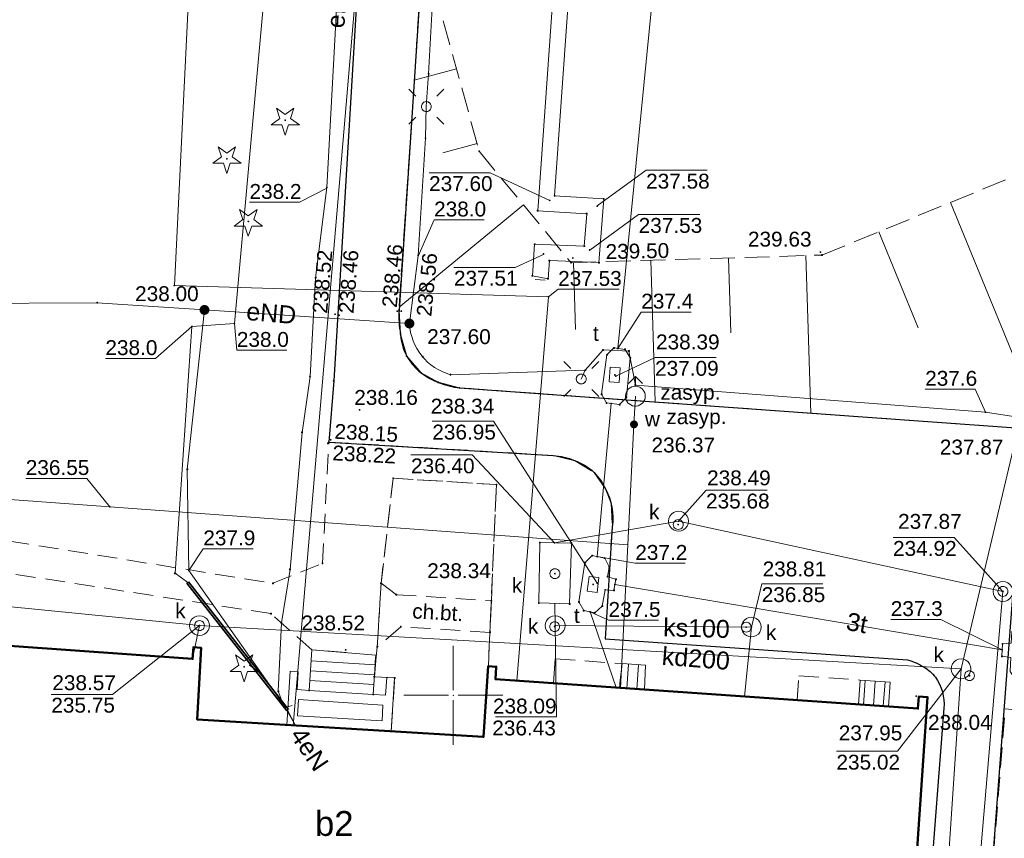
# Model space of a CAD drawing. Header units: metres. Extents: x 6603648 to 6604252, y 5739748 to 5740166.
# Tile 93 of 114: x 6604128 to 6604178, y 5739943 to 5739984. Entities that reach past the tile are written whole.
import ezdxf
from ezdxf.enums import TextEntityAlignment as Align

# ---------------------------------------------------------------- set-up
doc = ezdxf.new("R2010")
doc.units = ezdxf.units.M
doc.header["$PDSIZE"] = 0.75
for name, pattern in [('ARK_LIN', [50, 50, 0]), ('PRZER2-1', [1.5, 1, -0.5]), ('PRZER2_5-1', [1.75, 1.25, -0.5])]:
    doc.linetypes.add(name, pattern=pattern)
doc.layers.get('0').update_dxf_attribs({"linetype": 'CONTINUOUS'})
for name, color, linetype, lineweight, true_color in [('GESBTO', 7, 'CONTINUOUS', 18, 0x0a0909), ('GESBZO', 7, 'CONTINUOUS', 50, 0x0a0909), ('GESBZO_O', 7, 'CONTINUOUS', 50, 0x0a0909), ('GESSCH', 7, 'CONTINUOUS', 18, 0x0a0909), ('GSLKRW', 7, 'CONTINUOUS', 25, 0x0a0909), ('GSPPRB', 7, 'CONTINUOUS', 18, 0x0a0909), ('GSPRDI', 7, 'CONTINUOUS', 18, 0x008000), ('GSPWPS', 7, 'CONTINUOUS', 13, 0x0a0909), ('GSPWPS_O', 7, 'CONTINUOUS', 13, 0x0a0909), ('GSSINN', 7, 'CONTINUOUS', 18, 0x0a0909), ('GSSKOD', 7, 'CONTINUOUS', 18, 0x0a0909), ('GSSKOD_O', 7, 'CONTINUOUS', 18, 0x0a0909), ('GSSSCH', 7, 'CONTINUOUS', 18, 0x0a0909), ('GSSZSN', 7, 'CONTINUOUS', 18, 0x0a0909), ('GULCNP', 7, 'CONTINUOUS', 18, 0xd200d2), ('GULENN', 1, 'CONTINUOUS', 18, 0xff0000), ('GULENN_O', 1, 'CONTINUOUS', 18, 0xff0000), ('GULEOR', 1, 'CONTINUOUS', 35, 0xff0000), ('GULEWN', 1, 'CONTINUOUS', 18, 0xff0000), ('GULKDP', 7, 'CONTINUOUS', 18, 0x803300), ('GULKDP_O', 7, 'CONTINUOUS', 18, 0x803300), ('GULKSP', 7, 'CONTINUOUS', 18, 0x803300), ('GULKSP_O', 7, 'CONTINUOUS', 18, 0x803300), ('GULTPR', 7, 'CONTINUOUS', 18, 0xff9100), ('GULTPR_O', 7, 'CONTINUOUS', 18, 0xff9100), ('GULWOP', 5, 'CONTINUOUS', 18, 0x0000ff), ('GUPCZC', 7, 'CONTINUOUS', 18, 0x0a0909), ('GUPISL', 7, 'CONTINUOUS', 18, 0x0a0909), ('GUPKSD', 7, 'CONTINUOUS', 18, 0x803300), ('GUPKWZ', 7, 'CONTINUOUS', 18, 0x0a0909), ('GUPKWZ_O', 7, 'CONTINUOUS', 18, 0x0a0909), ('GUPTWZ', 7, 'CONTINUOUS', 18, 0x0a0909), ('GUPTWZ_O', 7, 'CONTINUOUS', 18, 0x0a0909), ('GUPWDT', 7, 'CONTINUOUS', 18, 0x0a0909), ('GUSIKP', 7, 'CONTINUOUS', 18, 0x0a0909)]:
    doc.layers.add(name, color=color, linetype=linetype, lineweight=lineweight, true_color=true_color)
for name, color, linetype, true_color in [('GUPCSH', 7, 'CONTINUOUS', 0xd200d2), ('GUPCSH_O', 7, 'CONTINUOUS', 0xd200d2), ('GUPESH', 1, 'CONTINUOUS', 0xff0000), ('GUPESH_O', 1, 'CONTINUOUS', 0xff0000), ('GUPEUI', 7, 'CONTINUOUS', 0x0a0909), ('GUPKSH', 7, 'CONTINUOUS', 0x803300), ('GUPKSH_O', 7, 'CONTINUOUS', 0x803300), ('GUPTSH', 7, 'CONTINUOUS', 0xff9100), ('GUPTSH_O', 7, 'CONTINUOUS', 0xff9100), ('GUPWSH', 5, 'CONTINUOUS', 0x0000ff), ('GUPWSH_O', 5, 'CONTINUOUS', 0x0000ff), ('GUPWZA', 7, 'CONTINUOUS', 0x0a0909), ('GUPWZA_O', 7, 'CONTINUOUS', 0x0a0909)]:
    doc.layers.add(name, color=color, linetype=linetype, true_color=true_color)
doc.layers.add('PKT_ARK', color=7, linetype='ARK_LIN', lineweight=18)
doc.styles.add('Arial', font='arial.ttf')

# ---------------------------------------------------------------- blocks, each defined once
blk = doc.blocks.new('GSPPRB0')
at = {"color": 0, "lineweight": 18}
blk.add_lwpolyline([(-0.007955, 0.0225), (0.007955, 0.0225), (0.0225, 0.007955), (0.0225, -0.007955), (0.007955, -0.0225), (-0.007955, -0.0225), (-0.0225, -0.007955), (-0.0225, 0.007955)], close=True, dxfattribs=at)
blk = doc.blocks.new('GSPWPS1')
blk.add_hatch(color=0).paths.add_polyline_path([(0, 0.045), (-0.011647, 0.043467), (-0.0225, 0.038971), (-0.03182, 0.03182), (-0.038971, 0.0225), (-0.043467, 0.011647), (-0.045, 0), (-0.043467, -0.011647), (-0.038971, -0.0225), (-0.03182, -0.03182), (-0.0225, -0.038971), (-0.011647, -0.043467), (0, -0.045), (0.011647, -0.043467), (0.0225, -0.038971), (0.03182, -0.03182), (0.038971, -0.0225), (0.043467, -0.011647), (0.045, 0), (0.043467, 0.011647), (0.038971, 0.0225), (0.03182, 0.03182), (0.0225, 0.038971), (0.011647, 0.043467)])
blk = doc.blocks.new('GUPISL1_4')
at = {"color": 0}
blk.add_lwpolyline([(0.25, 0), (0.241481, -0.064705), (0.216506, -0.125), (0.176777, -0.176777), (0.125, -0.216506), (0.064705, -0.241481), (0, -0.25), (-0.064705, -0.241481), (-0.125, -0.216506), (-0.176777, -0.176777), (-0.216506, -0.125), (-0.241481, -0.064705), (-0.25, 0), (-0.241481, 0.064705), (-0.216506, 0.125), (-0.176777, 0.176777), (-0.125, 0.216506), (-0.064705, 0.241481), (0, 0.25), (0.064705, 0.241481), (0.125, 0.216506), (0.176777, 0.176777), (0.216506, 0.125), (0.241481, 0.064705)], close=True, dxfattribs=at)
blk = doc.blocks.new('GUPISL1_10')
at = {"color": 0}
for points in [[(-0.883883, 0.883883), (-0.53033, 0.53033)], [(0.883883, 0.883883), (0.53033, 0.53033)], [(-0.883883, -0.883883), (-0.53033, -0.53033)], [(0.883883, -0.883883), (0.53033, -0.53033)]]:
    blk.add_lwpolyline(points, dxfattribs=at)
blk.add_lwpolyline([(0.25, 0), (0.234922, -0.085505), (0.19151, -0.160697), (0.125, -0.216507), (0.064705, -0.241482), (0, -0.25), (-0.064705, -0.241482), (-0.125, -0.216507), (-0.183262, -0.170042), (-0.225242, -0.10847), (-0.247207, -0.03726), (-0.247207, 0.03726), (-0.225242, 0.10847), (-0.183262, 0.170042), (-0.125, 0.216507), (-0.05563, 0.243732), (0.018682, 0.2493), (0.091335, 0.232718), (0.155872, 0.195458), (0.20656, 0.14083), (0.238893, 0.07369)], close=True, dxfattribs=at)
blk = doc.blocks.new('GUPEUI1')
blk.add_hatch(color=0).paths.add_polyline_path([(0, 0.25), (-0.064705, 0.241481), (-0.125, 0.216506), (-0.176777, 0.176777), (-0.216506, 0.125), (-0.241481, 0.064705), (-0.25, 0), (-0.241481, -0.064705), (-0.216506, -0.125), (-0.176777, -0.176777), (-0.125, -0.216506), (-0.064705, -0.241481), (0, -0.25), (0.064705, -0.241481), (0.125, -0.216506), (0.176777, -0.176777), (0.216506, -0.125), (0.241481, -0.064705), (0.25, 0), (0.241481, 0.064705), (0.216506, 0.125), (0.176777, 0.176777), (0.125, 0.216506), (0.064705, 0.241481)])
blk = doc.blocks.new('GUPTSH1')
blk.add_hatch(color=0).paths.add_polyline_path([(0, 0.045), (-0.011647, 0.043467), (-0.0225, 0.038971), (-0.03182, 0.03182), (-0.038971, 0.0225), (-0.043467, 0.011647), (-0.045, 0), (-0.043467, -0.011647), (-0.038971, -0.0225), (-0.03182, -0.03182), (-0.0225, -0.038971), (-0.011647, -0.043467), (0, -0.045), (0.011647, -0.043467), (0.0225, -0.038971), (0.03182, -0.03182), (0.038971, -0.0225), (0.043467, -0.011647), (0.045, 0), (0.043467, 0.011647), (0.038971, 0.0225), (0.03182, 0.03182), (0.0225, 0.038971), (0.011647, 0.043467)])
blk = doc.blocks.new('GUPWDT1')
at = {"color": 0}
blk.add_lwpolyline([(0.5, 0), (0.492404, -0.086824), (0.469846, -0.17101), (0.433013, -0.25), (0.383022, -0.321394), (0.321394, -0.383022), (0.25, -0.433013), (0.17101, -0.469846), (0.086824, -0.492404), (0, -0.5), (-0.086824, -0.492404), (-0.17101, -0.469846), (-0.25, -0.433013), (-0.32743, -0.377875), (-0.393027, -0.309079), (-0.444418, -0.229113), (-0.479746, -0.140866), (-0.497736, -0.047528), (-0.497736, 0.047528), (-0.479746, 0.140866), (-0.444418, 0.229113), (-0.393027, 0.309079), (-0.32743, 0.377875), (-0.25, 0.433013), (-0.163534, 0.4725), (-0.071157, 0.494911), (0.023791, 0.499434), (0.117879, 0.485906), (0.207708, 0.454816), (0.290028, 0.407288), (0.361867, 0.34504), (0.420627, 0.27032), (0.464184, 0.185831), (0.490964, 0.094626)], close=True, dxfattribs=at)
for points in [[(0.5, 0), (1, 0)], [(0.646447, 0.353553), (1, 0), (0.646447, -0.353553)]]:
    blk.add_lwpolyline(points, dxfattribs=at)
blk = doc.blocks.new('GUPWZA1')
blk.add_hatch(color=0).paths.add_polyline_path([(0, 0.2), (-0.051764, 0.193185), (-0.1, 0.173205), (-0.141421, 0.141421), (-0.173205, 0.1), (-0.193185, 0.051764), (-0.2, 0), (-0.193185, -0.051764), (-0.173205, -0.1), (-0.141421, -0.141421), (-0.1, -0.173205), (-0.051764, -0.193185), (0, -0.2), (0.051764, -0.193185), (0.1, -0.173205), (0.141421, -0.141421), (0.173205, -0.1), (0.193185, -0.051764), (0.2, 0), (0.193185, 0.051764), (0.173205, 0.1), (0.141421, 0.141421), (0.1, 0.173205), (0.051764, 0.193185)])
blk = doc.blocks.new('GUPWSH1')
blk.add_hatch(color=0).paths.add_polyline_path([(0, 0.045), (-0.011647, 0.043467), (-0.0225, 0.038971), (-0.03182, 0.03182), (-0.038971, 0.0225), (-0.043467, 0.011647), (-0.045, 0), (-0.043467, -0.011647), (-0.038971, -0.0225), (-0.03182, -0.03182), (-0.0225, -0.038971), (-0.011647, -0.043467), (0, -0.045), (0.011647, -0.043467), (0.0225, -0.038971), (0.03182, -0.03182), (0.038971, -0.0225), (0.043467, -0.011647), (0.045, 0), (0.043467, 0.011647), (0.038971, 0.0225), (0.03182, 0.03182), (0.0225, 0.038971), (0.011647, 0.043467)])
blk = doc.blocks.new('GUPESH1')
blk.add_hatch(color=0).paths.add_polyline_path([(0, 0.045), (-0.011647, 0.043467), (-0.0225, 0.038971), (-0.03182, 0.03182), (-0.038971, 0.0225), (-0.043467, 0.011647), (-0.045, 0), (-0.043467, -0.011647), (-0.038971, -0.0225), (-0.03182, -0.03182), (-0.0225, -0.038971), (-0.011647, -0.043467), (0, -0.045), (0.011647, -0.043467), (0.0225, -0.038971), (0.03182, -0.03182), (0.038971, -0.0225), (0.043467, -0.011647), (0.045, 0), (0.043467, 0.011647), (0.038971, 0.0225), (0.03182, 0.03182), (0.0225, 0.038971), (0.011647, 0.043467)])
blk = doc.blocks.new('GUPKWZ1_1')
at = {"color": 0}
blk.add_lwpolyline([(0.25, 0), (0.241481, -0.064705), (0.216506, -0.125), (0.176777, -0.176777), (0.125, -0.216506), (0.064705, -0.241481), (0, -0.25), (-0.064705, -0.241481), (-0.125, -0.216506), (-0.176777, -0.176777), (-0.216506, -0.125), (-0.241481, -0.064705), (-0.25, 0), (-0.241481, 0.064705), (-0.216506, 0.125), (-0.176777, 0.176777), (-0.125, 0.216506), (-0.064705, 0.241481), (0, 0.25), (0.064705, 0.241481), (0.125, 0.216506), (0.176777, 0.176777), (0.216506, 0.125), (0.241481, 0.064705)], close=True, dxfattribs=at)
blk = doc.blocks.new('GUPKSD1_1')
at = {"color": 0}
blk.add_lwpolyline([(0.5, 0), (0.482963, -0.12941), (0.433013, -0.25), (0.353553, -0.353553), (0.25, -0.433013), (0.12941, -0.482963), (0, -0.5), (-0.12941, -0.482963), (-0.25, -0.433013), (-0.353553, -0.353553), (-0.433013, -0.25), (-0.482963, -0.12941), (-0.5, 0), (-0.482963, 0.12941), (-0.433013, 0.25), (-0.353553, 0.353553), (-0.25, 0.433013), (-0.12941, 0.482963), (0, 0.5), (0.12941, 0.482963), (0.25, 0.433013), (0.353553, 0.353553), (0.433013, 0.25), (0.482963, 0.12941)], close=True, dxfattribs=at)
blk = doc.blocks.new('GSPRDI1')
blk.add_hatch(color=0).paths.add_polyline_path([(-0.045, 0), (-0.042798, -0.013906), (-0.036406, -0.02645), (-0.02645, -0.036406), (-0.013906, -0.042798), (0, -0.045), (0.013906, -0.042798), (0.02645, -0.036406), (0.036406, -0.02645), (0.042798, -0.013906), (0.045, 0), (0.042798, 0.013906), (0.036406, 0.02645), (0.02645, 0.036406), (0.013906, 0.042798), (0, 0.045), (-0.013906, 0.042798), (-0.02645, 0.036406), (-0.036406, 0.02645), (-0.042798, 0.013906)])
at = {"color": 0}
blk.add_lwpolyline([(0.088531, -0.272471), (-0.231778, -0.713338), (-0.231778, -0.168396), (-0.750048, 0), (-0.231778, 0.168396), (-0.231778, 0.713338), (0.088531, 0.272471), (0.606801, 0.440867), (0.286493, 0), (0.606801, -0.440867)], close=True, dxfattribs=at)
blk = doc.blocks.new('GUPTWZ1_3')
at = {"color": 0}
blk.add_lwpolyline([(0.375, -0.25), (-0.375, -0.25), (-0.375, 0.25), (0.375, 0.25)], close=True, dxfattribs=at)
blk = doc.blocks.new('GUPCSH1')
blk.add_hatch(color=0).paths.add_polyline_path([(0, 0.045), (-0.011647, 0.043467), (-0.0225, 0.038971), (-0.03182, 0.03182), (-0.038971, 0.0225), (-0.043467, 0.011647), (-0.045, 0), (-0.043467, -0.011647), (-0.038971, -0.0225), (-0.03182, -0.03182), (-0.0225, -0.038971), (-0.011647, -0.043467), (0, -0.045), (0.011647, -0.043467), (0.0225, -0.038971), (0.03182, -0.03182), (0.038971, -0.0225), (0.043467, -0.011647), (0.045, 0), (0.043467, 0.011647), (0.038971, 0.0225), (0.03182, 0.03182), (0.0225, 0.038971), (0.011647, 0.043467)])
blk = doc.blocks.new('GUPCZC1')
at = {"color": 0}
blk.add_lwpolyline([(0, 0.25), (0, -0.25)], dxfattribs=at)
blk = doc.blocks.new('GUPKSH1')
blk.add_hatch(color=0).paths.add_polyline_path([(0, 0.045), (-0.011647, 0.043467), (-0.0225, 0.038971), (-0.03182, 0.03182), (-0.038971, 0.0225), (-0.043467, 0.011647), (-0.045, 0), (-0.043467, -0.011647), (-0.038971, -0.0225), (-0.03182, -0.03182), (-0.0225, -0.038971), (-0.011647, -0.043467), (0, -0.045), (0.011647, -0.043467), (0.0225, -0.038971), (0.03182, -0.03182), (0.038971, -0.0225), (0.043467, -0.011647), (0.045, 0), (0.043467, 0.011647), (0.038971, 0.0225), (0.03182, 0.03182), (0.0225, 0.038971), (0.011647, 0.043467)])
blk = doc.blocks.new('ASS_SYM', base_point=(826.5, 303.25))
at = {"layer": 'PKT_ARK'}
for p, q in [((826.5, 303.5), (826.5, 305.75)), ((826.25, 303.25), (824, 303.25)), ((826.75, 303.25), (829, 303.25)), ((826.5, 303), (826.5, 300.75))]:
    blk.add_line(p, q, dxfattribs=at)
blk.add_point((826.5, 303.25), dxfattribs=at)
blk.add_point((826.5, 303.25), dxfattribs=at)

msp = doc.modelspace()

# ---------------------------------------------------------------- linework, layer by layer
at = {"layer": 'GESBTO', "color": 18, "linetype": 'Continuous', "lineweight": 18, "true_color": 0x0a0909}
for points in [[(6604146.875, 5739948.179), (6604147.04, 5739950.874), (6604146.641, 5739950.899), (6604146.586, 5739950.001), (6604145.965, 5739950.04), (6604142.735, 5739950.245), (6604142.125, 5739950.284), (6604142.18, 5739951.182), (6604141.781, 5739951.207), (6604141.615, 5739948.502)], [(6604146.407, 5739948.709), (6604146.456, 5739949.508), (6604142.194, 5739949.779), (6604142.145, 5739948.97)]]:
    msp.add_lwpolyline(points, close=True, dxfattribs=at)
at = {"layer": 'GESBZO', "color": 18, "linetype": 'Continuous', "lineweight": 50, "true_color": 0x0a0909}
msp.add_lwpolyline([(6604115.79, 5739953.34), (6604136.86, 5739951.83), (6604136.9, 5739952.42), (6604137.29, 5739952.39), (6604137.1, 5739948.78), (6604151.52, 5739947.9), (6604151.76, 5739951.46), (6604152.16, 5739951.44), (6604152.13, 5739950.81), (6604173.41, 5739949.33), (6604173.46, 5739949.94), (6604173.9, 5739949.9), (6604172.74, 5739932.92), (6604172.34, 5739932.95), (6604172.39, 5739933.58), (6604151.08, 5739935.02), (6604151.04, 5739934.4), (6604150.7, 5739934.43), (6604151.03, 5739939.23), (6604136.53, 5739940.27), (6604136.19, 5739935.43), (6604135.79, 5739935.46), (6604135.84, 5739936.13), (6604114.56, 5739937.59)], dxfattribs=at)
at = {"layer": 'GESSCH', "color": 18, "linetype": 'Continuous', "lineweight": 18, "true_color": 0x0a0909}
for points in [[(6604158.513, 5739951.597), (6604158.372, 5739950.375), (6604159.63, 5739950.289), (6604159.685, 5739951.51)], [(6604170.503, 5739950.767), (6604170.417, 5739949.535), (6604171.92, 5739949.425), (6604172.005, 5739950.667)]]:
    msp.add_lwpolyline(points, close=True, dxfattribs=at)
for points in [[(6604158.751, 5739950.349), (6604158.835, 5739951.573)], [(6604159.25, 5739950.315), (6604159.333, 5739951.536)], [(6604170.67, 5739949.517), (6604170.76, 5739950.75)], [(6604171.169, 5739949.48), (6604171.259, 5739950.717)], [(6604171.667, 5739949.444), (6604171.758, 5739950.684)]]:
    msp.add_lwpolyline(points, dxfattribs=at)
at = {"layer": 'GSLKRW', "color": 18, "linetype": 'Continuous', "lineweight": 25, "true_color": 0x0a0909}
for points in [[(6604145.315, 5739988.27), (6604143.972, 5739965.844), (6604143.726, 5739962.763), (6604155.032, 5739962.089, -0.076932), (6604156.107, 5739961.831, -0.111167), (6604157.1, 5739961.221, -0.067989), (6604157.666, 5739960.412, -0.161454), (6604158.005, 5739958.488), (6604157.658, 5739952.85), (6604172.893, 5739951.785, -0.080573), (6604173.72, 5739951.412, -0.099312), (6604174.291, 5739950.913, -0.172392), (6604174.722, 5739949.351), (6604173.698, 5739936.058), (6604173.652, 5739935.387), (6604174.172, 5739934.377), (6604172.678, 5739916.084, -0.051974), (6604171.854, 5739914.817, -0.059256), (6604171.07, 5739913.991, -0.043991), (6604169.676, 5739913.183, -0.140697), (6604166.968, 5739912.558)], [(6604148.399, 5739986.581), (6604147.264, 5739969.405, 0.055073), (6604147.338, 5739968.196, 0.110661), (6604147.65, 5739967.092, 0.095497), (6604148.377, 5739966.247, 0.12544), (6604150.313, 5739965.495), (6604178.821, 5739963.436), (6604176.732, 5739935.899), (6604177.262, 5739934.439), (6604177.103, 5739932.988, -0.000534), (6604175.654, 5739910.842, 0.001247), (6604171.323, 5739847.012), (6604169.64, 5739820.693), (6604168.154, 5739796.539), (6604167.977, 5739793.74)]]:
    msp.add_lwpolyline(points, format="xyb", dxfattribs=at)
at = {"layer": 'GSSINN', "color": 18, "linetype": 'PRZER2-1', "lineweight": 18, "true_color": 0x0a0909}
for points in [[(6604146.97, 5739960.94), (6604152.176, 5739960.617), (6604151.768, 5739951.466), (6604151.517, 5739947.895), (6604146.875, 5739948.179), (6604147.04, 5739950.874), (6604146.022, 5739950.938), (6604146.164, 5739952.43), (6604146.359, 5739955.644)], [(6604155.138, 5739951.839), (6604158.513, 5739951.597), (6604158.372, 5739950.375), (6604155.052, 5739950.607)], [(6604167.322, 5739949.753), (6604167.418, 5739950.985), (6604170.503, 5739950.767), (6604170.417, 5739949.535)]]:
    msp.add_lwpolyline(points, close=True, dxfattribs=at)
at = {"layer": 'GSSKOD', "color": 18, "linetype": 'PRZER2-1', "lineweight": 18, "true_color": 0x0a0909}
for points in [[(6604102.441, 5739960.035), (6604102.549, 5739961.648), (6604115.781, 5739959.672), (6604140.908, 5739955.645), (6604143.408, 5739956.655), (6604143.726, 5739962.763), (6604155.032, 5739962.089), (6604156.107, 5739961.831), (6604157.1, 5739961.221), (6604157.666, 5739960.412), (6604157.951, 5739959.667), (6604158.005, 5739958.488), (6604157.658, 5739952.85)], [(6604155.138, 5739951.839), (6604155.052, 5739950.607), (6604152.123, 5739950.809), (6604152.167, 5739951.438), (6604151.768, 5739951.466), (6604151.844, 5739953.168), (6604151.915, 5739954.759), (6604152.176, 5739960.617), (6604146.97, 5739960.94), (6604146.359, 5739955.644), (6604146.164, 5739952.43), (6604146.022, 5739950.938), (6604146.092, 5739952.028), (6604142.866, 5739952.294), (6604140.809, 5739954.113), (6604115.585, 5739957.998), (6604114.708, 5739946.311), (6604113.176, 5739946.427), (6604114.029, 5739958.287), (6604102.441, 5739960.035)]]:
    msp.add_lwpolyline(points, dxfattribs=at)
for points in [[(6604146.359, 5739955.644), (6604147.131, 5739955.07), (6604151.915, 5739954.759), (6604151.844, 5739953.168), (6604147.353, 5739953.454), (6604146.164, 5739952.43)], [(6604178.561, 5739933.243), (6604177.124, 5739933.306), (6604177.262, 5739934.439), (6604176.732, 5739935.899), (6604177.81, 5739949.32), (6604179.862, 5739949.117), (6604178.662, 5739934.608)]]:
    msp.add_lwpolyline(points, close=True, dxfattribs=at)
at = {"layer": 'GSSSCH', "color": 18, "linetype": 'Continuous', "lineweight": 18, "true_color": 0x0a0909}
msp.add_lwpolyline([(6604142.735, 5739950.245), (6604145.965, 5739950.04), (6604146.092, 5739952.028), (6604142.866, 5739952.294)], close=True, dxfattribs=at)
for points in [[(6604146.06, 5739951.533), (6604142.83, 5739951.738)], [(6604146.028, 5739951.034), (6604142.799, 5739951.239)], [(6604145.997, 5739950.535), (6604142.767, 5739950.74)]]:
    msp.add_lwpolyline(points, dxfattribs=at)
at = {"layer": 'GSSZSN', "color": 18, "linetype": 'PRZER2_5-1', "lineweight": 18, "true_color": 0x0a0909}
msp.add_lwpolyline([(6604148.564, 5739987.355), (6604148.399, 5739986.581), (6604147.264, 5739969.405, 0.055073), (6604147.338, 5739968.196, 0.110661), (6604147.65, 5739967.092, 0.095497), (6604148.377, 5739966.247, 0.12544), (6604150.313, 5739965.495), (6604178.821, 5739963.436), (6604182.964, 5739963.309), (6604183.209, 5739974.557), (6604183.062, 5739980.375)], format="xyb", dxfattribs=at)
msp.add_lwpolyline([(6604148.564, 5739987.355), (6604151.304, 5739977.418), (6604155.938, 5739971.799), (6604168.573, 5739972.183), (6604178.861, 5739976.4), (6604183.062, 5739980.375), (6604182.964, 5739963.309), (6604178.821, 5739963.436), (6604150.313, 5739965.495), (6604149.237, 5739965.774), (6604148.377, 5739966.247), (6604147.65, 5739967.092), (6604147.338, 5739968.196), (6604147.264, 5739969.405), (6604148.399, 5739986.581)], close=True, dxfattribs=at)
at = {"layer": 'GSSZSN', "color": 18, "linetype": 'Continuous', "lineweight": 18, "true_color": 0x0a0909}
for points in [[(6604150.157, 5739981.576), (6604148.03, 5739980.99)], [(6604151.195, 5739977.812), (6604149.476, 5739977.338)], [(6604153.528, 5739974.72), (6604147.274, 5739969.562)], [(6604175.053, 5739974.839), (6604179.738, 5739963.408)], [(6604171.439, 5739973.358), (6604173.422, 5739968.52)], [(6604163.863, 5739972.04), (6604163.977, 5739968.27)], [(6604167.766, 5739972.158), (6604168.007, 5739964.217)], [(6604156.056, 5739971.803), (6604156.158, 5739968.434)], [(6604159.96, 5739971.921), (6604160.176, 5739964.783)]]:
    msp.add_lwpolyline(points, dxfattribs=at)
at = {"layer": 'GULCNP', "color": 212, "linetype": 'Continuous', "lineweight": 18, "true_color": 0xd200d2}
for points in [[(6603992.57, 5740076.067), (6603991.705, 5740062.837), (6604028.721, 5740060.449), (6604053.766, 5740058.48), (6604054.299, 5740061.341), (6604094.212, 5740058.67), (6604120.643, 5740056.9), (6604120.165, 5740049.819), (6604129.199, 5740049.21), (6604128.63, 5740016.231), (6604139.865, 5740014.146), (6604139.683, 5740012.752), (6604136.939, 5739990.983), (6604135.946, 5739970.649), (6604154.792, 5739970.086), (6604153.198, 5739950.735)], [(6604155.105, 5739975.17), (6604156.596, 5739996.262), (6604158.049, 5740017.814), (6604149.384, 5740018.406), (6604146.081, 5740018.63), (6604129.513, 5740019.734), (6604128.662, 5740018.989)], [(6604128.662, 5740018.989), (6604146.028, 5740017.832), (6604149.335, 5740017.608), (6604157.197, 5740017.071), (6604155.798, 5739996.317), (6604154.25, 5739974.42)], [(6604156.722, 5739974.27), (6604156.599, 5739972.635), (6604154.095, 5739972.735), (6604153.982, 5739971.139), (6604154.774, 5739970.994), (6604154.838, 5739971.905), (6604157.339, 5739971.805), (6604157.58, 5739975.019)], [(6604157.58, 5739975.019), (6604155.105, 5739975.17)], [(6604154.25, 5739974.42), (6604156.722, 5739974.27)]]:
    msp.add_lwpolyline(points, dxfattribs=at)
at = {"layer": 'GULENN', "color": 1, "linetype": 'Continuous', "lineweight": 18, "true_color": 0xff0000}
for points in [[(6604136.616, 5739955.679), (6604135.977, 5739956.146), (6604136.828, 5739968.586), (6604138.965, 5739968.729), (6604143.496, 5740018.64), (6604144.866, 5740031.62)], [(6604141.872, 5739949.483), (6604141.494, 5739949.365), (6604141.177, 5739950.199), (6604141.338, 5739953.653), (6604141.774, 5739956.343), (6604142.376, 5739963.246), (6604142.779, 5739966.065), (6604143.06, 5739971.041), (6604143.629, 5739975.594), (6604144.575, 5739993.256), (6604145.305, 5739993.241), (6604145.826, 5739993.201), (6604149.022, 5739992.935), (6604149.665, 5739992.808), (6604150.523, 5739993.405), (6604163.067, 5739992.357), (6604163.099, 5739993.267)], [(6604114.25, 5739939.758), (6604110.717, 5739939.897), (6604106.056, 5739940.364), (6604103.11, 5739940.635), (6604103.83, 5739951.121), (6604104.527, 5739967.258), (6604104.906, 5739969.787), (6604110.404, 5739969.437), (6604117.744, 5739969.564), (6604125.172, 5739969.743), (6604132.052, 5739969.78), (6604137.461, 5739969.419)], [(6604142.042, 5739948.476), (6604141.461, 5739949.495), (6604136.674, 5739956.29), (6604136.592, 5739961.39), (6604137.461, 5739969.419)], [(6604137.461, 5739969.419), (6604147.787, 5739968.736)], [(6604142.042, 5739948.476), (6604141.646, 5739949.249)]]:
    msp.add_lwpolyline(points, dxfattribs=at)
at = {"layer": 'GULEOR', "color": 1, "linetype": 'Continuous', "lineweight": 35, "true_color": 0xff0000}
for points in [[(6604136.577, 5739955.648), (6604141.607, 5739949.218)], [(6604141.686, 5739949.279), (6604136.656, 5739955.71)]]:
    msp.add_lwpolyline(points, dxfattribs=at)
at = {"layer": 'GULEWN', "color": 1, "linetype": 'Continuous', "lineweight": 18, "true_color": 0xff0000}
msp.add_lwpolyline([(6604149.201, 5739989.498), (6604148.755, 5739981.318), (6604148.638, 5739979.665), (6604148.6, 5739978.074), (6604148.234, 5739972.166), (6604147.787, 5739968.736)], dxfattribs=at)
msp.add_lwpolyline([(6604147.787, 5739968.736, 0.322705), (6604149.859, 5739966.157), (6604156.646, 5739966.383), (6604156.445, 5739965.938), (6604156.646, 5739966.383), (6604157.546, 5739967.401), (6604158.847, 5739967.347), (6604159.172, 5739965.633), (6604176.813, 5739964.266), (6604180.285, 5739963.726), (6604180.349, 5739961.557), (6604180.285, 5739963.726), (6604187.609, 5739965.093)], format="xyb", dxfattribs=at)
at = {"layer": 'GULKDP', "color": 36, "linetype": 'Continuous', "lineweight": 18, "true_color": 0x803300}
for points in [[(6604175.583, 5739951.329), (6604178.453, 5739963.381)], [(6604115.502, 5739955.666), (6604137.21, 5739953.511), (6604175.583, 5739951.329), (6604174.062, 5739928.404)], [(6604136.864, 5739951.835), (6604137.21, 5739953.511)]]:
    msp.add_lwpolyline(points, dxfattribs=at)
at = {"layer": 'GULKSP', "color": 36, "linetype": 'Continuous', "lineweight": 18, "true_color": 0x803300}
for points in [[(6604155.1, 5739957.683), (6604161.35, 5739958.775), (6604177.695, 5739955.232), (6604175.833, 5739933.35), (6604173.589, 5739900.599), (6604171.207, 5739865.264), (6604170.865, 5739828.95), (6604168.627, 5739793.696)], [(6604164.675, 5739949.936), (6604165.018, 5739953.438), (6604155.134, 5739953.51), (6604155.113, 5739954.628)]]:
    msp.add_lwpolyline(points, dxfattribs=at)
at = {"layer": 'GULTPR', "color": 30, "linetype": 'Continuous', "lineweight": 18, "true_color": 0xff9100}
for points in [[(6604141.932, 5739948.482), (6604155.423, 5740106.548), (6604158.075, 5740132.167)], [(6604158.294, 5739967.476), (6604163.449, 5740019.71)], [(6604157.25, 5739956.986), (6604157.954, 5739964.703)], [(6604158.145, 5739955.582), (6604177.659, 5739952.285)], [(6604177.659, 5739952.285), (6604158.145, 5739955.582)], [(6604158.197, 5739950.39), (6604156.89, 5739954.205)]]:
    msp.add_lwpolyline(points, dxfattribs=at)
at = {"layer": 'GULWOP', "color": 5, "linetype": 'Continuous', "lineweight": 18, "true_color": 0x0000ff}
for points in [[(6604110.671, 5739961.12), (6604118.737, 5739960.526), (6604132.694, 5739959.497), (6604158.793, 5739957.574), (6604159.102, 5739963.651), (6604159.173, 5739965.073)], [(6604158.428, 5739950.365), (6604158.793, 5739957.574)]]:
    msp.add_lwpolyline(points, dxfattribs=at)
at = {"layer": 'GUPCSH_O', "color": 212, "linetype": 'Continuous', "lineweight": 13, "true_color": 0xd200d2, "flags": 128}
for points in [[(6604148.776, 5739976.335), (6604151.856, 5739976.335)], [(6604151.856, 5739976.335), (6604154.86, 5739974.934)], [(6604159.714, 5739976.455), (6604157.251, 5739974.66)], [(6604159.714, 5739976.455), (6604162.794, 5739976.455)], [(6604159.338, 5739974.226), (6604156.876, 5739972.43)], [(6604159.338, 5739974.226), (6604162.418, 5739974.226)], [(6604153.112, 5739971.565), (6604154.57, 5739972.229)], [(6604150.032, 5739971.565), (6604153.112, 5739971.565)], [(6604154.792, 5739970.086), (6604155.281, 5739970.458), (6604158.361, 5739970.458)]]:
    msp.add_lwpolyline(points, dxfattribs=at)
at = {"layer": 'GUPESH_O', "color": 1, "linetype": 'Continuous', "lineweight": 13, "true_color": 0xff0000, "flags": 128}
for points in [[(6604143.629, 5739975.562), (6604142.249, 5739974.843), (6604139.729, 5739974.843)], [(6604148.235, 5739972.135), (6604149.031, 5739973.956), (6604151.551, 5739973.956)], [(6604136.828, 5739968.586), (6604134.987, 5739966.972), (6604132.467, 5739966.972)], [(6604138.965, 5739968.729), (6604139.091, 5739967.385), (6604141.611, 5739967.385)], [(6604176.813, 5739964.266), (6604176.296, 5739965.425), (6604173.776, 5739965.425)], [(6604136.674, 5739956.29), (6604137.401, 5739957.385), (6604139.921, 5739957.385)]]:
    msp.add_lwpolyline(points, dxfattribs=at)
at = {"layer": 'GUPKSH_O', "color": 36, "linetype": 'Continuous', "lineweight": 13, "true_color": 0x803300, "flags": 128}
for points in [[(6604155.1, 5739957.683), (6604150.947, 5739962.11), (6604147.867, 5739962.11)], [(6604161.35, 5739958.775), (6604162.734, 5739960.336), (6604165.814, 5739960.336)], [(6604177.695, 5739955.232), (6604175.236, 5739957.948), (6604172.156, 5739957.948)], [(6604165.018, 5739953.438), (6604165.538, 5739955.619), (6604168.618, 5739955.619)], [(6604137.21, 5739953.511), (6604132.823, 5739950.047), (6604129.743, 5739950.047)], [(6604155.134, 5739953.51), (6604155.199, 5739948.914), (6604152.119, 5739948.914)], [(6604175.583, 5739951.329), (6604172.385, 5739947.177), (6604169.305, 5739947.177)]]:
    msp.add_lwpolyline(points, dxfattribs=at)
at = {"layer": 'GUPTSH_O', "color": 30, "linetype": 'Continuous', "lineweight": 13, "true_color": 0xff9100, "flags": 128}
for points in [[(6604158.294, 5739967.476), (6604159.469, 5739969.315), (6604161.989, 5739969.315)], [(6604158.193, 5739966.084), (6604160.166, 5739967.023), (6604163.246, 5739967.023)], [(6604157.252, 5739955.643), (6604152.02, 5739963.81), (6604148.94, 5739963.81)], [(6604157.25, 5739956.986), (6604159.169, 5739956.651), (6604161.689, 5739956.651)], [(6604156.89, 5739954.205), (6604157.82, 5739953.778), (6604160.34, 5739953.778)], [(6604177.659, 5739952.285), (6604174.562, 5739953.821), (6604172.042, 5739953.821)]]:
    msp.add_lwpolyline(points, dxfattribs=at)
at = {"layer": 'GUPWSH_O', "color": 5, "linetype": 'Continuous', "lineweight": 13, "true_color": 0x0000ff, "flags": 128}
msp.add_lwpolyline([(6604132.694, 5739959.497), (6604131.535, 5739960.93), (6604128.455, 5739960.93)], dxfattribs=at)
at = {"layer": 'GUSIKP', "color": 30, "linetype": 'Continuous', "lineweight": 18, "true_color": 0xff9100}
for points in [[(6604158.094, 5739967.502), (6604158.656, 5739967.433), (6604158.914, 5739967.008), (6604158.724, 5739965.014), (6604158.381, 5739964.647), (6604157.72, 5739964.734), (6604157.471, 5739965.169), (6604157.741, 5739967.155)], [(6604158.192, 5739955.846), (6604158.092, 5739955.287), (6604157.65, 5739955.315), (6604157.505, 5739954.497), (6604157.131, 5739954.16), (6604156.569, 5739954.269), (6604156.33, 5739954.704), (6604156.631, 5739956.68), (6604156.994, 5739957.038), (6604157.626, 5739956.91), (6604157.855, 5739956.465), (6604157.768, 5739955.973)], [(6604178.113, 5739952.621), (6604178.136, 5739953.201), (6604178.448, 5739953.587), (6604179.079, 5739953.559), (6604179.347, 5739953.145), (6604179.197, 5739951.141), (6604178.874, 5739950.775), (6604178.334, 5739950.794), (6604178.056, 5739951.199), (6604178.084, 5739951.898), (6604177.646, 5739951.965), (6604177.671, 5739952.589)]]:
    msp.add_lwpolyline(points, close=True, dxfattribs=at)
at = {"layer": 'GUSIKP', "color": 36, "linetype": 'Continuous', "lineweight": 18, "true_color": 0x803300}
msp.add_lwpolyline([(6604154.311, 5739954.653), (6604154.36, 5739957.695), (6604155.95, 5739957.669), (6604155.862, 5739954.604)], close=True, dxfattribs=at)

# ---------------------------------------------------------------- block references
at = {"layer": 'GSPPRB', "color": 18, "linetype": 'Continuous', "lineweight": 18, "true_color": 0x0a0909, "rotation": 90}
for p in [(6604148.755, 5739981.318), (6604148.6, 5739978.074), (6604151.304, 5739977.418), (6604155.105, 5739975.17), (6604157.58, 5739975.019), (6604154.25, 5739974.42), (6604156.722, 5739974.27), (6604154.095, 5739972.735), (6604156.599, 5739972.635), (6604168.573, 5739972.183), (6604154.838, 5739971.905), (6604155.938, 5739971.799), (6604157.339, 5739971.805), (6604143.06, 5739971.041), (6604153.982, 5739971.139), (6604135.946, 5739970.649), (6604154.774, 5739970.994), (6604132.052, 5739969.78), (6604147.264, 5739969.405), (6604147.338, 5739968.196), (6604147.65, 5739967.092), (6604148.451, 5739967.059), (6604157.546, 5739967.401), (6604157.741, 5739967.155), (6604158.094, 5739967.502), (6604158.656, 5739967.433), (6604158.847, 5739967.347), (6604158.914, 5739967.008), (6604142.779, 5739966.065), (6604148.377, 5739966.247), (6604149.859, 5739966.157), (6604156.646, 5739966.383), (6604143.972, 5739965.844), (6604149.237, 5739965.774), (6604159.172, 5739965.633), (6604150.313, 5739965.495), (6604157.471, 5739965.169), (6604157.72, 5739964.734), (6604158.381, 5739964.647), (6604158.724, 5739965.014), (6604142.376, 5739963.246), (6604143.726, 5739962.763), (6604136.592, 5739961.39), (6604146.97, 5739960.94), (6604152.176, 5739960.617), (6604154.36, 5739957.695), (6604155.95, 5739957.669), (6604143.408, 5739956.655), (6604156.631, 5739956.68), (6604156.994, 5739957.038), (6604157.626, 5739956.91), (6604135.977, 5739956.146), (6604141.774, 5739956.343), (6604157.855, 5739956.465), (6604136.616, 5739955.679), (6604140.908, 5739955.645), (6604146.359, 5739955.644), (6604157.768, 5739955.973), (6604158.192, 5739955.846), (6604157.65, 5739955.315), (6604158.092, 5739955.287), (6604147.131, 5739955.07), (6604151.915, 5739954.759), (6604154.311, 5739954.653), (6604156.33, 5739954.704), (6604155.862, 5739954.604), (6604156.569, 5739954.269), (6604157.131, 5739954.16), (6604157.505, 5739954.497), (6604140.809, 5739954.113), (6604141.338, 5739953.653), (6604147.353, 5739953.454), (6604151.844, 5739953.168), (6604136.9, 5739952.42), (6604137.29, 5739952.39), (6604146.164, 5739952.43), (6604177.671, 5739952.589), (6604136.86, 5739951.83), (6604177.646, 5739951.965), (6604151.76, 5739951.46), (6604151.768, 5739951.466), (6604152.16, 5739951.44), (6604152.167, 5739951.438), (6604146.022, 5739950.938), (6604147.04, 5739950.874), (6604152.123, 5739950.809), (6604152.13, 5739950.81), (6604141.177, 5739950.199), (6604142.735, 5739950.245), (6604158.372, 5739950.375), (6604145.965, 5739950.04), (6604173.46, 5739949.94), (6604173.9, 5739949.9), (6604141.461, 5739949.495), (6604141.494, 5739949.365), (6604141.646, 5739949.249), (6604173.41, 5739949.33), (6604137.1, 5739948.78), (6604146.875, 5739948.179), (6604151.517, 5739947.895), (6604151.52, 5739947.9)]:
    msp.add_blockref('GSPPRB0', p, dxfattribs=at)
at = {"layer": 'GSPRDI', "color": 96, "linetype": 'Continuous', "lineweight": 18, "true_color": 0x008000, "rotation": 90}
for p in [(6604141.53, 5739978.98), (6604138.59, 5739977.04), (6604139.67, 5739973.88), (6604139.46, 5739951.43)]:
    msp.add_blockref('GSPRDI1', p, dxfattribs=at)
at = {"layer": 'GSPWPS', "color": 18, "linetype": 'Continuous', "lineweight": 13, "true_color": 0x0a0909, "rotation": 90}
for p in [(6604156.022, 5739972.036), (6604168.497, 5739972.336), (6604144.039, 5739969.203), (6604144.244, 5739969.149), (6604147.175, 5739969.353), (6604147.378, 5739969.357), (6604145.278, 5739964.382), (6604143.671, 5739962.697), (6604143.819, 5739962.872), (6604144.575, 5739952.288), (6604173.327, 5739949.956)]:
    msp.add_blockref('GSPWPS1', p, dxfattribs=at)
at = {"layer": 'GUPCSH', "color": 212, "linetype": 'Continuous', "lineweight": 5, "true_color": 0xd200d2, "rotation": 90}
for p in [(6604154.856, 5739974.939), (6604157.25, 5739974.654), (6604154.547, 5739972.243), (6604156.871, 5739972.441), (6604135.946, 5739970.649), (6604154.792, 5739970.086), (6604152.977, 5739950.75), (6604153.198, 5739950.735)]:
    msp.add_blockref('GUPCSH1', p, dxfattribs=at)
at = {"layer": 'GUPCZC', "color": 18, "linetype": 'Continuous', "lineweight": 18, "true_color": 0x0a0909, "rotation": 266.8893219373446}
msp.add_blockref('GUPCZC1', (6604154.381, 5739970.94), dxfattribs=at)
at = {"layer": 'GUPESH', "color": 1, "linetype": 'Continuous', "lineweight": 5, "true_color": 0xff0000, "rotation": 90}
for p in [(6604143.629, 5739975.594), (6604148.234, 5739972.166), (6604137.461, 5739969.419), (6604136.828, 5739968.586), (6604138.965, 5739968.729), (6604147.787, 5739968.736), (6604176.813, 5739964.266), (6604135.977, 5739956.146), (6604136.674, 5739956.29), (6604136.616, 5739955.679), (6604141.461, 5739949.495), (6604141.646, 5739949.249), (6604142.042, 5739948.476)]:
    msp.add_blockref('GUPESH1', p, dxfattribs=at)
at = {"layer": 'GUPEUI', "color": 18, "linetype": 'Continuous', "lineweight": 5, "true_color": 0x0a0909, "rotation": 90}
for p in [(6604137.461, 5739969.419), (6604147.787, 5739968.736)]:
    msp.add_blockref('GUPEUI1', p, dxfattribs=at)
at = {"layer": 'GUPISL', "color": 18, "linetype": 'Continuous', "lineweight": 18, "true_color": 0x0a0909, "rotation": 90}
for name, p in [('GUPISL1_10', (6604148.638, 5739979.665)), ('GUPISL1_4', (6604148.638, 5739979.665)), ('GUPISL1_10', (6604156.445, 5739965.938)), ('GUPISL1_4', (6604156.445, 5739965.938))]:
    msp.add_blockref(name, p, dxfattribs=at)
at = {"layer": 'GUPKSD', "color": 36, "linetype": 'Continuous', "lineweight": 18, "true_color": 0x803300, "rotation": 90}
for p in [(6604161.35, 5739958.775), (6604177.695, 5739955.232), (6604137.21, 5739953.511), (6604155.134, 5739953.51), (6604165.018, 5739953.438), (6604175.583, 5739951.329)]:
    msp.add_blockref('GUPKSD1_1', p, dxfattribs=at)
at = {"layer": 'GUPKSH', "color": 36, "linetype": 'Continuous', "lineweight": 5, "true_color": 0x803300, "rotation": 90}
for p in [(6604161.333, 5739958.605), (6604161.35, 5739958.775), (6604155.1, 5739957.683), (6604155.118, 5739956.129), (6604177.695, 5739955.232), (6604177.695, 5739955.232), (6604137.21, 5739953.511), (6604137.21, 5739953.511), (6604155.105, 5739953.459), (6604155.134, 5739953.51), (6604164.758, 5739953.432), (6604165.018, 5739953.438), (6604175.583, 5739951.329), (6604176.009, 5739950.987)]:
    msp.add_blockref('GUPKSH1', p, dxfattribs=at)
at = {"layer": 'GUPKWZ', "color": 18, "linetype": 'Continuous', "lineweight": 18, "true_color": 0x0a0909, "rotation": 90}
for p in [(6604161.333, 5739958.605), (6604155.118, 5739956.129), (6604177.695, 5739955.232), (6604137.21, 5739953.511), (6604155.105, 5739953.459), (6604164.758, 5739953.432), (6604176.009, 5739950.987)]:
    msp.add_blockref('GUPKWZ1_1', p, dxfattribs=at)
at = {"layer": 'GUPTSH', "color": 30, "linetype": 'Continuous', "lineweight": 5, "true_color": 0xff9100, "rotation": 90}
for p in [(6604158.294, 5739967.476), (6604158.134, 5739966.148), (6604158.193, 5739966.084), (6604157.954, 5739964.703), (6604157.25, 5739956.986), (6604157.252, 5739955.643), (6604157.043, 5739955.589), (6604158.145, 5739955.582), (6604156.89, 5739954.205), (6604177.659, 5739952.285), (6604158.197, 5739950.39)]:
    msp.add_blockref('GUPTSH1', p, dxfattribs=at)
at = {"layer": 'GUPTWZ', "color": 18, "linetype": 'Continuous', "lineweight": 18, "true_color": 0x0a0909}
for p, rotation in [((6604158.134, 5739966.148), 86.21937674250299), ((6604157.043, 5739955.589), 83.1642536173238)]:
    msp.add_blockref('GUPTWZ1_3', p, dxfattribs=dict(at, rotation=rotation))
at = {"layer": 'GUPWDT', "color": 18, "linetype": 'Continuous', "lineweight": 18, "true_color": 0x0a0909, "rotation": 90}
msp.add_blockref('GUPWDT1', (6604159.173, 5739965.073), dxfattribs=at)
at = {"layer": 'GUPWSH', "color": 5, "linetype": 'Continuous', "lineweight": 5, "true_color": 0x0000ff, "rotation": 90}
for p in [(6604159.102, 5739963.651), (6604132.694, 5739959.497), (6604158.428, 5739950.365)]:
    msp.add_blockref('GUPWSH1', p, dxfattribs=at)
at = {"layer": 'GUPWZA', "color": 18, "linetype": 'Continuous', "lineweight": 5, "true_color": 0x0a0909, "rotation": 261.6665631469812}
msp.add_blockref('GUPWZA1', (6604159.102, 5739963.651), dxfattribs=at)
at = {"layer": 'PKT_ARK', "linetype": 'Continuous'}
msp.add_blockref('ASS_SYM', (6604150, 5739950), dxfattribs=at)

# ---------------------------------------------------------------- texts
at = {"layer": 'GESBZO_O', "color": 18, "linetype": 'Continuous', "lineweight": 0, "true_color": 0x0a0909, "style": 'Arial'}
msp.add_text('b2', height=1.25, rotation=360, dxfattribs=at).set_placement((6604144, 5739942.915), align=Align.CENTER)
at = {"layer": 'GSPWPS_O', "color": 18, "linetype": 'Continuous', "lineweight": 0, "true_color": 0x0a0909, "style": 'Arial'}
for s, rotation, p in [('239.63', 360, (6604164.846, 5739972.612)), ('238.46', 84.4209, (6604147.147, 5739969.513)), ('239.50', 1.1322, (6604157.68, 5739971.981)), ('238.52', 85.272, (6604143.642, 5739969.217)), ('238.46', 85.272, (6604144.965, 5739969.217)), ('238.56', 84.4209, (6604148.887, 5739969.065)), ('238.16', 360, (6604145.008, 5739964.634)), ('238.15', 356.9518, (6604143.994, 5739962.931)), ('238.22', 356.9518, (6604143.892, 5739961.846)), ('238.52', 360, (6604142.342, 5739953.27)), ('238.04', 360, (6604173.921, 5739948.258))]:
    msp.add_text(s, height=0.75, rotation=rotation, dxfattribs=at).set_placement(p)
at = {"layer": 'GSSKOD_O', "color": 18, "linetype": 'Continuous', "lineweight": 0, "true_color": 0x0a0909, "style": 'Arial'}
msp.add_text('ch.bt.', height=0.75, rotation=356.6142, dxfattribs=at).set_placement((6604149.193, 5739953.803), align=Align.CENTER)
at = {"layer": 'GULENN_O', "color": 1, "linetype": 'Continuous', "lineweight": 0, "true_color": 0xff0000, "style": 'Arial'}
for s, rotation, p in [('eN', 86.9338, (6604144.551, 5739984.401)), ('eND', 355.0662, (6604140.791, 5739968.81)), ('4eN', 304.0151, (6604142.38, 5739947.032))]:
    msp.add_text(s, height=0.9, rotation=rotation, dxfattribs=at).set_placement(p, align=Align.CENTER)
at = {"layer": 'GULKDP_O', "color": 36, "linetype": 'Continuous', "lineweight": 0, "true_color": 0x803300, "style": 'Arial'}
msp.add_text('kd200', height=0.9, rotation=355.5979, dxfattribs=at).set_placement((6604162.189, 5739951.41), align=Align.CENTER)
at = {"layer": 'GULKSP_O', "color": 36, "linetype": 'Continuous', "lineweight": 0, "true_color": 0x803300, "style": 'Arial'}
msp.add_text('ks100', height=0.9, rotation=358.4346, dxfattribs=at).set_placement((6604162.241, 5739952.933), align=Align.CENTER)
at = {"layer": 'GULTPR_O', "color": 30, "linetype": 'Continuous', "lineweight": 0, "true_color": 0xff9100, "style": 'Arial'}
msp.add_text('3t', height=0.9, rotation=349.2616, dxfattribs=at).set_placement((6604170.256, 5739953.21), align=Align.CENTER)
at = {"layer": 'GUPCSH_O', "color": 212, "linetype": 'Continuous', "lineweight": 0, "true_color": 0xd200d2, "style": 'Arial'}
for s, p in [('237.60', (6604148.776, 5739975.412)), ('237.58', (6604159.714, 5739975.533)), ('237.53', (6604159.338, 5739973.303)), ('237.51', (6604150.032, 5739970.643)), ('237.53', (6604155.281, 5739970.631))]:
    msp.add_text(s, height=0.75, rotation=360, dxfattribs=at).set_placement(p)
at = {"layer": 'GUPESH_O', "color": 1, "linetype": 'Continuous', "lineweight": 0, "true_color": 0xff0000, "style": 'Arial'}
for s, p in [('238.2', (6604139.729, 5739975.015)), ('238.0', (6604149.031, 5739974.128)), ('238.00', (6604133.964, 5739969.862)), ('238.0', (6604139.091, 5739967.557)), ('237.60', (6604148.682, 5739967.7)), ('238.0', (6604132.467, 5739967.145)), ('237.6', (6604173.776, 5739965.597)), ('237.9', (6604137.401, 5739957.557))]:
    msp.add_text(s, height=0.75, rotation=360, dxfattribs=at).set_placement(p)
at = {"layer": 'GUPKSH_O', "color": 36, "linetype": 'Continuous', "lineweight": 0, "true_color": 0x803300, "style": 'Arial'}
for s, p in [('237.87', (6604174.513, 5739962.133)), ('236.40', (6604147.867, 5739961.187)), ('238.49', (6604162.787, 5739960.581)), ('235.68', (6604162.734, 5739959.413)), ('237.87', (6604172.411, 5739958.388)), ('234.92', (6604172.156, 5739957.025)), ('238.34', (6604148.685, 5739955.902)), ('238.81', (6604165.586, 5739955.991)), ('236.85', (6604165.538, 5739954.696)), ('238.57', (6604129.793, 5739950.259)), ('235.75', (6604129.743, 5739949.125)), ('238.09', (6604151.998, 5739949.081)), ('236.43', (6604151.962, 5739947.977)), ('237.95', (6604169.42, 5739947.729)), ('235.02', (6604169.305, 5739946.254))]:
    msp.add_text(s, height=0.75, rotation=360, dxfattribs=at).set_placement(p)
at = {"layer": 'GUPKWZ_O', "color": 18, "linetype": 'Continuous', "lineweight": 0, "true_color": 0x0a0909, "style": 'Arial'}
for p in [(6604160.385, 5739958.871), (6604153.47, 5739955.166), (6604136.51, 5739953.886), (6604154.281, 5739953.104), (6604166.275, 5739952.79), (6604174.723, 5739951.675)]:
    msp.add_text('k', height=0.75, rotation=360, dxfattribs=at).set_placement(p, align=Align.RIGHT)
at = {"layer": 'GUPTSH_O', "color": 30, "linetype": 'Continuous', "lineweight": 0, "true_color": 0xff9100, "style": 'Arial'}
for s, p in [('237.4', (6604159.469, 5739969.487)), ('238.39', (6604160.213, 5739967.432)), ('237.09', (6604160.166, 5739966.1)), ('238.34', (6604148.859, 5739964.196)), ('236.95', (6604148.94, 5739962.888)), ('237.2', (6604159.169, 5739956.824)), ('237.5', (6604157.82, 5739953.95)), ('237.3', (6604172.042, 5739953.994))]:
    msp.add_text(s, height=0.75, rotation=360, dxfattribs=at).set_placement(p)
at = {"layer": 'GUPTWZ_O', "color": 18, "linetype": 'Continuous', "lineweight": 0, "true_color": 0x0a0909, "style": 'Arial'}
for p in [(6604157.326, 5739967.86), (6604156.367, 5739953.643)]:
    msp.add_text('t', height=0.75, rotation=360, dxfattribs=at).set_placement(p, align=Align.RIGHT)
at = {"layer": 'GUPWSH_O', "color": 5, "linetype": 'Continuous', "lineweight": 0, "true_color": 0x0000ff, "style": 'Arial'}
for s, p in [('236.37', (6604159.985, 5739962.237)), ('236.55', (6604128.455, 5739961.102))]:
    msp.add_text(s, height=0.75, rotation=360, dxfattribs=at).set_placement(p)
at = {"layer": 'GUPWZA_O', "color": 18, "linetype": 'Continuous', "lineweight": 0, "true_color": 0x0a0909, "style": 'Arial'}
for s, p in [('zasyp.', (6604163.459, 5739964.897)), ('w', (6604160.41, 5739963.545)), ('zasyp.', (6604163.764, 5739963.664))]:
    msp.add_text(s, height=0.75, rotation=360, dxfattribs=at).set_placement(p, align=Align.RIGHT)

doc.saveas('drawing.dxf')
